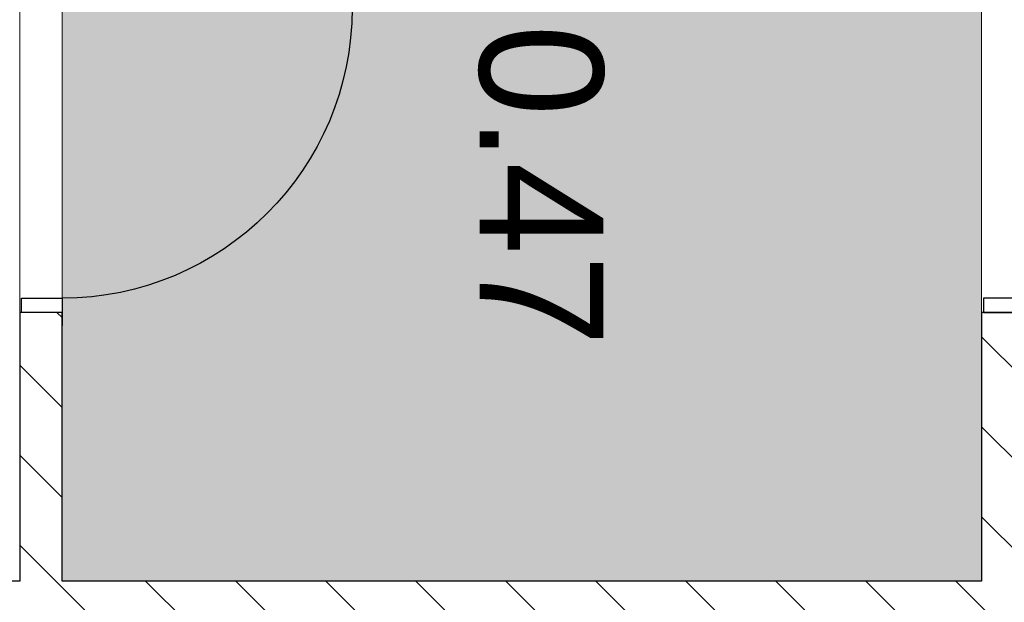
# Model space of a CAD drawing. Header units: millimetres. Extents: x -40063 to 512011, y 350190 to 687060.
# Tile 248 of 256: x 257473 to 260257, y 445734 to 447382. Entities that reach past the tile are written whole.
import ezdxf
from ezdxf.enums import TextEntityAlignment as Align

# ---------------------------------------------------------------- set-up
doc = ezdxf.new("R2010")
doc.units = ezdxf.units.MM
doc.layers.get('0').update_dxf_attribs({"color": 8})
doc.layers.add('Elementy Modelu - Strefy', color=8, linetype='Continuous')
doc.layers.add('Konstrukcja - Ściany zew', color=8, linetype='Continuous')
doc.styles.add('GENERATED_STYLE_2', font='txt')
doc.styles.get("Standard").update_dxf_attribs({"font": 'arial.ttf'})
pattern_1 = [(45, (2007650.3, -1666877.53), (-127.279217, 127.279217), [])]

# ---------------------------------------------------------------- blocks, each defined once
blk = doc.blocks.new('prysznice_0.47_92', base_point=(4415806.5, -2103567.2))
at = {"layer": 'Elementy Modelu - Strefy', "linetype": 'Continuous', "lineweight": 0}
blk.add_hatch(color=255, dxfattribs=at).paths.add_polyline_path([(4416869, -2102322.4), (4414216.5, -2102322.4), (4414240.6, -2104922.4), (4416869, -2104922.4)])
at = {"linetype": 'Continuous', "lineweight": 0, "flags": 1}
for tag in ['ROOM_NAME', 'ROOM_NUMBER', 'ROOM_AREA', 'ROOM_PERIM', 'ROOM_WALLS_SURF', 'ROOM_DOORS_SURF', 'ROOM_WINDS_SURF', 'ROOM_BASELEV', 'ROOM_HEIGHT', 'ROOM_NET_AREA', 'ROOM_REDUCED_AREA', 'ROOM_CALC_AREA', 'ROOM_VOLUME']:
    blk.add_attdef(tag, text='', height=200, dxfattribs=at).set_placement((4415806.5, -2103624.3), align=Align.BOTTOM_LEFT)
at = {"layer": 'Elementy Modelu - Strefy', "color": 5, "lineweight": 13, "insert": (4415294.3, -2103392.2), "char_height": 350, "attachment_point": 1, "style": 'GENERATED_STYLE_2'}
blk.add_mtext('{0.47}', dxfattribs=at)
blk = doc.blocks.new('Ściana_221', base_point=(4416989, -2106912.4))
at = {"layer": 'Konstrukcja - Ściany zew', "linetype": 'Continuous'}
h = blk.add_hatch(dxfattribs=at)
h.set_pattern_fill('Bloczki_ceramiczne', color=256, style=0, pattern_type=2)
h.set_pattern_definition(pattern_1)
h.paths.add_polyline_path([(4416869, -2104922.4), (4416989, -2104922.4), (4416989, -2102322.4), (4416869, -2102322.4)])
h = blk.add_hatch(dxfattribs=at)
h.set_pattern_fill('Bloczki_ceramiczne', color=256, style=0, pattern_type=2)
h.set_pattern_definition(pattern_1)
h.paths.add_polyline_path([(4416869, -2106912.4), (4416989, -2106912.4), (4416989, -2105042.4), (4416869, -2105042.4)])
at = {"layer": 'Konstrukcja - Ściany zew', "linetype": 'Continuous', "flags": 128}
for points in [[(4416869, -2102322.4), (4416869, -2104922.4)], [(4416869, -2105042.4), (4416869, -2106912.4)]]:
    blk.add_lwpolyline(points, dxfattribs=at)
blk = doc.blocks.new('Drzwi 16_32')
at = {"layer": 'Konstrukcja - Ściany zew', "linetype": 'Continuous'}
for p, q in [((410, 0), (410, 820)), ((-450, 0), (-487, 0)), ((-410, 0), (-450, 0)), ((-450, 0), (-450, -115)), ((-450, 0), (-450, -115)), ((-410, -115), (-410, 0)), ((450, 0), (410, 0)), ((410, 0), (410, -115)), ((450, -115), (450, 0)), ((450, 0), (450, -115)), ((450, 0), (487, 0)), ((-450, -120), (-487, -120)), ((-450, -115), (-410, -115)), ((-450, -115), (-450, -120)), ((410, -115), (450, -115)), ((450, -115), (450, -120)), ((450, -120), (487, -120))]:
    blk.add_line(p, q, dxfattribs=at)
blk.add_arc((410, 0), 820, 90, 180, dxfattribs=at)
blk = doc.blocks.new('Ściana_222', base_point=(4414241.7, -2105042.4))
at = {"layer": 'Konstrukcja - Ściany zew', "linetype": 'Continuous'}
h = blk.add_hatch(dxfattribs=at)
h.set_pattern_fill('Bloczki_ceramiczne', color=256, style=0, pattern_type=2)
h.set_pattern_definition(pattern_1)
h.paths.add_polyline_path([(4416109, -2105042.4), (4417719, -2105042.4), (4417719, -2105037.4), (4417719, -2104922.4), (4416109, -2104922.4), (4416109, -2105037.4)])
for p, q in [((4416109, -2104922.4), (4416146, -2104922.4)), ((4416109, -2104922.4), (4416109, -2105037.4)), ((4416109, -2105037.4), (4416109, -2105042.4)), ((4416109, -2105042.4), (4416146, -2105042.4))]:
    blk.add_line(p, q, dxfattribs=at)
at = {"layer": 'Konstrukcja - Ściany zew', "linetype": 'Continuous', "flags": 128}
for points in [[(4416869, -2104922.4), (4416109, -2104922.4)], [(4416109, -2105042.4), (4416869, -2105042.4)]]:
    blk.add_lwpolyline(points, dxfattribs=at)
at = {"layer": 'Konstrukcja - Ściany zew', "linetype": 'Continuous', "xscale": -1, "zscale": 1000}
blk.add_blockref('Drzwi 16_32', (4415659, -2104922.4), dxfattribs=at)
blk = doc.blocks.new('Drzwi 16_10')
at = {"layer": 'Konstrukcja - Ściany zew', "linetype": 'Continuous'}
for p, q in [((410, 0), (410, 820)), ((-450, 0), (-487, 0)), ((-410, 0), (-450, 0)), ((-450, 0), (-450, -115)), ((-450, 0), (-450, -115)), ((-410, -115), (-410, 0)), ((450, 0), (410, 0)), ((410, 0), (410, -115)), ((450, -115), (450, 0)), ((450, 0), (450, -115)), ((450, 0), (487, 0)), ((-450, -120), (-487, -120)), ((-450, -115), (-410, -115)), ((-450, -115), (-450, -120)), ((410, -115), (450, -115)), ((450, -115), (450, -120)), ((450, -120), (487, -120))]:
    blk.add_line(p, q, dxfattribs=at)
blk.add_arc((410, 0), 820, 90, 180, dxfattribs=at)
blk = doc.blocks.new('Ściana_223', base_point=(4414216.5, -2102322.4))
at = {"layer": 'Konstrukcja - Ściany zew', "linetype": 'Continuous'}
h = blk.add_hatch(dxfattribs=at)
h.set_pattern_fill('Bloczki_ceramiczne', color=256, style=0, pattern_type=2)
h.set_pattern_definition(pattern_1)
h.paths.add_polyline_path([(4416109, -2102322.4), (4417719, -2102322.4), (4417719, -2102317.4), (4417719, -2102202.4), (4416109, -2102202.4), (4416109, -2102317.4)])
for p, q in [((4416109, -2102202.4), (4416109, -2102317.4)), ((4416109, -2102317.4), (4416109, -2102322.4)), ((4416109, -2102322.4), (4416146, -2102322.4))]:
    blk.add_line(p, q, dxfattribs=at)
at = {"layer": 'Konstrukcja - Ściany zew', "linetype": 'Continuous', "flags": 128}
blk.add_lwpolyline([(4416109, -2102322.4), (4416869, -2102322.4)], dxfattribs=at)
at = {"layer": 'Konstrukcja - Ściany zew', "linetype": 'Continuous', "zscale": 1000}
blk.add_blockref('Drzwi 16_10', (4415659, -2102202.4), dxfattribs=at)

msp = doc.modelspace()

# ---------------------------------------------------------------- linework, layer by layer
at = {"layer": 'Elementy Modelu - Strefy', "color": 255, "linetype": 'Continuous', "lineweight": 0, "flags": 128}
for points in [[(260192.66241, 445794.04899), (260192.66241, 448446.57639), (257592.66241, 448422.51846), (257592.66241, 445794.04899)], [(257472.66241, 448421.40809), (255602.66241, 448404.10488), (255602.66241, 445794.04899), (257472.66241, 445794.04899)]]:
    msp.add_lwpolyline(points, close=True, dxfattribs=at)

# ---------------------------------------------------------------- block references
at = {"layer": 'Elementy Modelu - Strefy', "color": 5, "linetype": 'Continuous', "lineweight": 13, "rotation": 270}
msp.add_blockref('prysznice_0.47_92', (258947.90508, 446856.55421), dxfattribs=at)
at = {"layer": 'Konstrukcja - Ściany zew', "rotation": 270}
for name, p in [('Ściana_223', (260192.66241, 448446.57536)), ('Ściana_222', (257472.66241, 448421.40809)), ('Ściana_221', (255602.66241, 445674.04899))]:
    msp.add_blockref(name, p, dxfattribs=at)

doc.saveas('drawing.dxf')
